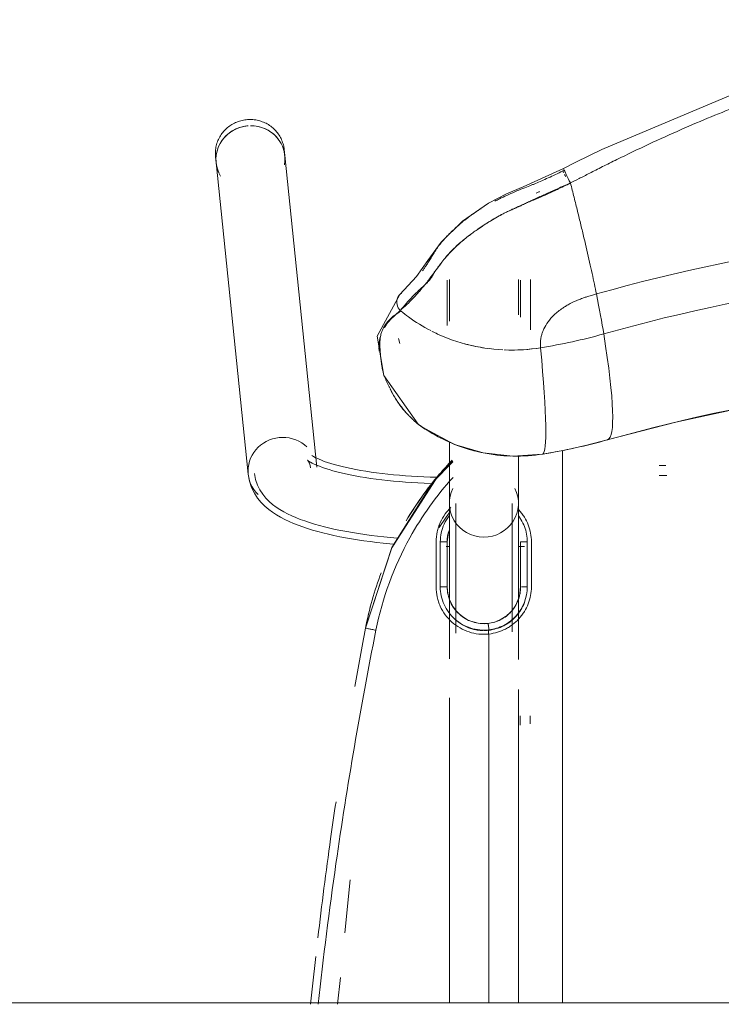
# Model space of a CAD drawing. Header units: metres. Extents: x 2.9 to 42.3, y -72.9 to -49.3.
# Tile 11 of 256: x 6.213 to 6.423, y -69.629 to -69.333. Entities that reach past the tile are written whole.
import ezdxf

# ---------------------------------------------------------------- set-up
doc = ezdxf.new("R2010")
doc.units = ezdxf.units.M
doc.layers.add('I-FURN', color=7, linetype='Continuous', lineweight=18)

# ---------------------------------------------------------------- blocks, each defined once
blk = doc.blocks.new('FDE_CJU03_ConjuntoUsoMúltiplo_1mesa4cadeiras - CJU03_ConjuntoUsoMúltiplo_01mesa04cadeiras-V8-2PAV')
at = {"layer": 'I-FURN', "color": 253, "true_color": 0xaaaaaa}
for p, q in [((-0.3, 0.6), (-0.3, -0.6)), ((-0.50178, 0.13135), (-0.51692, 0.13135)), ((-0.50629, 0.1277), (-0.51692, 0.1277)), ((-0.50563, 0.12835), (-0.51671, 0.12835)), ((-0.44977, 0.1277), (-0.46416, 0.1277)), ((-0.42471, 0.12835), (-0.43821, 0.12835)), ((-0.43821, 0.12835), (-0.42471, 0.12835)), ((-0.43689, 0.12761), (-0.43689, 0.1295)), ((-0.2999, 0.1277), (-0.394, 0.1277)), ((-0.41065, 0.11872), (-0.41172, 0.11872)), ((-0.51692, 0.107), (-0.50441, 0.107)), ((-0.51671, 0.10635), (-0.50315, 0.10635)), ((-0.46811, 0.107), (-0.44977, 0.107)), ((-0.46224, 0.10805), (-0.45626, 0.10216)), ((-0.44702, 0.107), (-0.44568, 0.107)), ((-0.43689, 0.107), (-0.44197, 0.107)), ((-0.44108, 0.10674), (-0.43821, 0.10635)), ((-0.43821, 0.10635), (-0.43174, 0.10635)), ((-0.43689, 0.106), (-0.43689, 0.107)), ((-0.39144, 0.107), (-0.2999, 0.107)), ((-0.47354, 0.09761), (-0.47278, 0.09863)), ((-0.49925, 0.09177), (-0.49771, 0.09219)), ((-0.33688, 0.07732), (-0.32105, 0.07571)), ((-0.30767, 0.07435), (-0.2996, 0.07353)), ((-0.46061, 0.06731), (-0.55405, 0.0577)), ((-0.55405, 0.0577), (-0.55582, 0.05752)), ((-0.55193, 0.03711), (-0.45849, 0.04672)), ((-0.5537, 0.03693), (-0.55193, 0.03711))]:
    blk.add_line(p, q, dxfattribs=at)
at = {"layer": 'I-FURN', "color": 253, "true_color": 0xaaaaaa, "flags": 128}
for points in [[(-0.55015, 0.4605), (-0.5686, 0.42062), (-0.58611, 0.36885), (-0.59447, 0.32251), (-0.59479, 0.28298), (-0.58887, 0.24413), (-0.57619, 0.20079), (-0.55586, 0.15267), (-0.55203, 0.14493), (-0.55018, 0.14122)], [(-0.46881, 0.15433), (-0.47414, 0.17483), (-0.47866, 0.19553), (-0.48237, 0.2164), (-0.48527, 0.23742), (-0.48734, 0.25853), (-0.48858, 0.27972), (-0.48899, 0.30094), (-0.48857, 0.32216), (-0.48732, 0.34335), (-0.48525, 0.36447), (-0.48235, 0.38548), (-0.47863, 0.40635), (-0.4741, 0.42705), (-0.46881, 0.44737)], [(-0.46109, 0.1699), (-0.46109, 0.17008), (-0.46109, 0.1703), (-0.46109, 0.17055), (-0.46109, 0.17084), (-0.46109, 0.17116), (-0.46109, 0.17151), (-0.46109, 0.1719)], [(-0.45809, 0.17217), (-0.45809, 0.17176), (-0.45809, 0.17139), (-0.45809, 0.17104), (-0.45809, 0.17073), (-0.45809, 0.17046), (-0.45809, 0.17022), (-0.45809, 0.17001), (-0.45809, 0.1699)], [(-0.46454, 0.13494), (-0.46575, 0.1416), (-0.46721, 0.14822), (-0.46881, 0.15433)], [(-0.55018, 0.14122), (-0.54471, 0.12912), (-0.54253, 0.12414), (-0.53974, 0.11876), (-0.53439, 0.11098), (-0.5281, 0.10451), (-0.52259, 0.10057), (-0.51784, 0.09711), (-0.51241, 0.09219)], [(-0.54954, 0.14125), (-0.54949, 0.14114), (-0.54943, 0.14102)], [(-0.46567, 0.14085), (-0.4461, 0.14085), (-0.41039, 0.14085), (-0.37469, 0.14085), (-0.33902, 0.14085), (-0.30338, 0.14085), (-0.2999, 0.14085)], [(-0.46454, 0.13495), (-0.46392, 0.12603), (-0.46491, 0.11712), (-0.46747, 0.10854), (-0.47283, 0.09856)], [(-0.38605, 0.1312), (-0.3858, 0.1312), (-0.38553, 0.1312), (-0.38521, 0.1312), (-0.38487, 0.1312), (-0.38449, 0.1312), (-0.38408, 0.1312), (-0.38364, 0.1312)], [(-0.44977, 0.1277), (-0.44931, 0.1277), (-0.44878, 0.1277), (-0.44817, 0.1277), (-0.44749, 0.1277), (-0.44673, 0.1277), (-0.44589, 0.1277), (-0.44499, 0.1277), (-0.44401, 0.1277), (-0.44297, 0.1277), (-0.44186, 0.1277), (-0.44068, 0.1277), (-0.43944, 0.1277), (-0.43814, 0.1277), (-0.43677, 0.1277), (-0.43536, 0.1277), (-0.43388, 0.1277), (-0.43235, 0.1277), (-0.43077, 0.1277), (-0.42915, 0.1277), (-0.42748, 0.1277), (-0.42576, 0.1277), (-0.42401, 0.1277), (-0.42222, 0.1277), (-0.42039, 0.1277), (-0.41854, 0.1277), (-0.41665, 0.1277), (-0.41474, 0.1277), (-0.41281, 0.1277), (-0.41086, 0.1277), (-0.40889, 0.1277), (-0.40691, 0.1277), (-0.40492, 0.1277), (-0.40293, 0.1277)], [(-0.41377, 0.11856), (-0.4142, 0.12061), (-0.41502, 0.12255), (-0.41618, 0.1243), (-0.41767, 0.1258), (-0.41925, 0.1269), (-0.42194, 0.12799), (-0.42471, 0.12835)], [(-0.38333, 0.1282), (-0.38379, 0.1282), (-0.38422, 0.1282), (-0.38462, 0.1282), (-0.38499, 0.1282), (-0.38533, 0.1282), (-0.38563, 0.1282), (-0.38589, 0.1282), (-0.38605, 0.1282)], [(-0.41129, 0.1258), (-0.41324, 0.1258), (-0.41517, 0.1258), (-0.41707, 0.1258), (-0.41895, 0.1258), (-0.4208, 0.1258), (-0.42262, 0.1258), (-0.4244, 0.1258), (-0.42614, 0.1258), (-0.42785, 0.1258), (-0.42951, 0.1258), (-0.43113, 0.1258), (-0.43269, 0.1258), (-0.43421, 0.1258), (-0.43567, 0.1258), (-0.43708, 0.1258), (-0.43843, 0.1258), (-0.43972, 0.1258), (-0.44095, 0.1258), (-0.44211, 0.1258), (-0.44321, 0.1258), (-0.44424, 0.1258), (-0.4452, 0.1258), (-0.44608, 0.1258), (-0.4469, 0.1258), (-0.44764, 0.1258), (-0.44831, 0.1258), (-0.4489, 0.1258), (-0.44942, 0.1258), (-0.44977, 0.1258)], [(-0.42471, 0.10635), (-0.42264, 0.10655), (-0.42061, 0.10714), (-0.41874, 0.10811), (-0.41709, 0.10942), (-0.41572, 0.11101), (-0.41471, 0.11275), (-0.41384, 0.11565), (-0.41377, 0.11856)], [(-0.41239, 0.08189), (-0.43644, 0.08975), (-0.45794, 0.10354), (-0.46241, 0.10805)], [(-0.44977, 0.1089), (-0.44931, 0.1089), (-0.44878, 0.1089), (-0.44817, 0.1089), (-0.44749, 0.1089), (-0.44673, 0.1089), (-0.44589, 0.1089), (-0.44499, 0.1089), (-0.44401, 0.1089), (-0.44297, 0.1089), (-0.44186, 0.1089), (-0.44068, 0.1089), (-0.43944, 0.1089), (-0.43814, 0.1089), (-0.43677, 0.1089), (-0.43536, 0.1089), (-0.43388, 0.1089), (-0.43235, 0.1089), (-0.43077, 0.1089), (-0.42915, 0.1089), (-0.42748, 0.1089), (-0.42576, 0.1089), (-0.42401, 0.1089), (-0.42222, 0.1089), (-0.42039, 0.1089), (-0.41854, 0.1089), (-0.41665, 0.1089), (-0.41474, 0.1089), (-0.41281, 0.1089), (-0.41086, 0.1089)], [(-0.40316, 0.107), (-0.40337, 0.107), (-0.40536, 0.107), (-0.40735, 0.107), (-0.40933, 0.107), (-0.41129, 0.107), (-0.41324, 0.107), (-0.41517, 0.107), (-0.41707, 0.107), (-0.41895, 0.107), (-0.4208, 0.107), (-0.42262, 0.107), (-0.4244, 0.107), (-0.42614, 0.107), (-0.42785, 0.107), (-0.42951, 0.107), (-0.43113, 0.107), (-0.43269, 0.107), (-0.43421, 0.107), (-0.43567, 0.107), (-0.43708, 0.107), (-0.43843, 0.107), (-0.43972, 0.107), (-0.44095, 0.107), (-0.44211, 0.107), (-0.44321, 0.107), (-0.44424, 0.107), (-0.4452, 0.107), (-0.44608, 0.107), (-0.4469, 0.107), (-0.44764, 0.107), (-0.44831, 0.107), (-0.4489, 0.107), (-0.44942, 0.107), (-0.44977, 0.107)], [(-0.44253, 0.1039), (-0.44567, 0.10605), (-0.44741, 0.10732)], [(-0.46416, 0.06578), (-0.46411, 0.06584), (-0.46398, 0.06603), (-0.46379, 0.06634), (-0.46356, 0.06677), (-0.46329, 0.0673), (-0.463, 0.06794), (-0.46269, 0.06868), (-0.46238, 0.06952), (-0.46206, 0.07044), (-0.46174, 0.07144), (-0.46142, 0.07253), (-0.4611, 0.07368), (-0.46079, 0.07491), (-0.46049, 0.07621), (-0.4602, 0.07757), (-0.45992, 0.07899), (-0.45965, 0.08046), (-0.4594, 0.08199), (-0.45916, 0.08356), (-0.45894, 0.08519), (-0.45873, 0.08685), (-0.45853, 0.08855), (-0.45836, 0.09029), (-0.4582, 0.09205), (-0.45806, 0.09385), (-0.45793, 0.09567), (-0.45783, 0.09751), (-0.45774, 0.09937), (-0.45767, 0.10124), (-0.45763, 0.10313)], [(-0.46276, 0.0645), (-0.46271, 0.06456), (-0.46257, 0.06473), (-0.46237, 0.06502), (-0.46213, 0.06542), (-0.46185, 0.06593), (-0.46155, 0.06654), (-0.46123, 0.06725), (-0.4609, 0.06805), (-0.46056, 0.06894), (-0.46023, 0.06992), (-0.45989, 0.07097), (-0.45956, 0.0721), (-0.45924, 0.07331), (-0.45892, 0.07457), (-0.45861, 0.07591), (-0.45832, 0.0773), (-0.45803, 0.07876), (-0.45776, 0.08026), (-0.4575, 0.08182), (-0.45726, 0.08342), (-0.45703, 0.08507), (-0.45682, 0.08676), (-0.45663, 0.08849), (-0.45645, 0.09025), (-0.45629, 0.09204), (-0.45615, 0.09386), (-0.45603, 0.0957), (-0.45592, 0.09757), (-0.45584, 0.09945), (-0.45577, 0.10134)], [(-0.41239, 0.08189), (-0.43653, 0.08979), (-0.45626, 0.10216)], [(-0.5124, 0.09217), (-0.49994, 0.08541), (-0.48807, 0.08737), (-0.47354, 0.09761)], [(-0.45869, 0.04861), (-0.45691, 0.04893), (-0.45527, 0.04949), (-0.45379, 0.05023), (-0.4525, 0.05108), (-0.45136, 0.05202), (-0.45036, 0.05301), (-0.44947, 0.05404), (-0.44867, 0.05511), (-0.44795, 0.05621), (-0.44727, 0.05736), (-0.44665, 0.05854), (-0.44606, 0.05976), (-0.44551, 0.06102), (-0.44499, 0.06233), (-0.4445, 0.06369), (-0.44402, 0.0651), (-0.44358, 0.06655), (-0.44315, 0.06805), (-0.44274, 0.0696), (-0.44235, 0.07119), (-0.44199, 0.07283), (-0.44164, 0.07451), (-0.44131, 0.07624), (-0.441, 0.078), (-0.44071, 0.07981), (-0.44044, 0.08165), (-0.44019, 0.08353), (-0.43996, 0.08543), (-0.43975, 0.08737), (-0.43956, 0.08934), (-0.43939, 0.09133)], [(-0.45849, 0.04672), (-0.45643, 0.0471), (-0.45453, 0.04774), (-0.45284, 0.04859), (-0.45136, 0.04956), (-0.45008, 0.05061), (-0.44897, 0.05172), (-0.44799, 0.05286), (-0.44712, 0.05402), (-0.44633, 0.05521), (-0.44561, 0.05643), (-0.44495, 0.05768), (-0.44434, 0.05897), (-0.44376, 0.06029), (-0.44322, 0.06166), (-0.4427, 0.06306), (-0.44222, 0.06451), (-0.44175, 0.06601), (-0.44132, 0.06755), (-0.4409, 0.06913), (-0.4405, 0.07076), (-0.44013, 0.07243), (-0.43978, 0.07414), (-0.43944, 0.0759), (-0.43913, 0.07769), (-0.43884, 0.07952), (-0.43856, 0.08139), (-0.43831, 0.08329), (-0.43808, 0.08522), (-0.43786, 0.08718), (-0.43767, 0.08916), (-0.43754, 0.09066)], [(-0.46042, 0.06542), (-0.46118, 0.06528), (-0.46182, 0.06507), (-0.46229, 0.06484), (-0.46259, 0.06464), (-0.46273, 0.06452), (-0.46276, 0.0645)], [(-0.55682, 0.05737), (-0.55722, 0.05727), (-0.55761, 0.05717), (-0.558, 0.05704), (-0.55838, 0.0569), (-0.55876, 0.05675), (-0.55913, 0.05658), (-0.5595, 0.05639), (-0.55985, 0.05619), (-0.5602, 0.05597), (-0.56054, 0.05575), (-0.56087, 0.0555), (-0.56118, 0.05525), (-0.56149, 0.05498), (-0.56179, 0.0547), (-0.56207, 0.0544), (-0.56235, 0.0541), (-0.56261, 0.05378), (-0.56286, 0.05346), (-0.56309, 0.05312), (-0.56332, 0.05278), (-0.56352, 0.05243), (-0.56372, 0.05207), (-0.5639, 0.0517), (-0.56406, 0.05133), (-0.56421, 0.05094), (-0.56435, 0.05056), (-0.56447, 0.05017), (-0.56457, 0.04977), (-0.56466, 0.04937), (-0.56473, 0.04897), (-0.56479, 0.04856), (-0.56483, 0.04815), (-0.56486, 0.04774), (-0.56487, 0.04733), (-0.56486, 0.04692), (-0.56484, 0.04651), (-0.5648, 0.04611), (-0.56475, 0.0457), (-0.56468, 0.04529), (-0.5646, 0.04489), (-0.5645, 0.0445), (-0.56438, 0.0441), (-0.56425, 0.04371), (-0.56411, 0.04333), (-0.56395, 0.04295), (-0.56377, 0.04258), (-0.56358, 0.04222), (-0.56338, 0.04186), (-0.56316, 0.04152), (-0.56293, 0.04118), (-0.56269, 0.04085), (-0.56243, 0.04053), (-0.56217, 0.04022), (-0.56189, 0.03992), (-0.56159, 0.03963), (-0.56129, 0.03936), (-0.56098, 0.0391), (-0.56065, 0.03885), (-0.56032, 0.03861), (-0.55998, 0.03839), (-0.55962, 0.03818), (-0.55926, 0.03798), (-0.5589, 0.03781), (-0.55852, 0.03764), (-0.55814, 0.03749), (-0.55776, 0.03736), (-0.55737, 0.03724), (-0.55697, 0.03714), (-0.55657, 0.03705), (-0.55617, 0.03699), (-0.55576, 0.03693), (-0.55536, 0.0369), (-0.55495, 0.03688), (-0.55454, 0.03688), (-0.55413, 0.0369), (-0.55372, 0.03693), (-0.5537, 0.03693)], [(-0.55582, 0.05752), (-0.55622, 0.05747), (-0.55663, 0.0574), (-0.55682, 0.05737)]]:
    blk.add_lwpolyline(points, dxfattribs=at)
at = {"layer": 'I-FURN', "color": 253, "true_color": 0xaaaaaa}
for centre, major_axis, ratio, start_param, end_param in [((-0.00271, 0.30085), (0, 0.54235), 0.978148, 1.290968, 1.850624), ((0.0018, 0.30085), (0, 0.5344), 0.978148, 1.290968, 1.850624), ((0.02978, 0.30085), (0, 0.53037), 0.978148, 1.290968, 1.850624), ((-0.7576, 0.0731), (0.28881, 0.08118), 0.057423, 0.005064, 0.457788), ((-0.62829, 0.10752), (0, 0.16963), 0.978148, 4.87501, 4.992217), ((-0.57325, 0.13113), (0.07702, 0.02165), 0.057423, 0.647499, 0.707844), ((-0.60511, 0.12066), (0.11745, 0.03301), 0.057423, 0.457788, 0.647499), ((-0.65627, 0.10752), (0, 0.1656), 0.978148, 4.87501, 4.992217), ((-0.57325, 0.13113), (0.07702, 0.02165), 0.057423, 0.828536, 0.949227), ((-0.57325, 0.13113), (0.07702, 0.02165), 0.057423, 0.707844, 0.828536), ((-0.57325, 0.13113), (0.07702, 0.02165), 0.057423, 1.069918, 1.130264), ((-0.57325, 0.13113), (0.07702, 0.02165), 0.057423, 1.009573, 1.069918), ((-0.57325, 0.13113), (0.07702, 0.02165), 0.057423, 0.949227, 1.009573), ((-0.57325, 0.13113), (0.07702, 0.02165), 0.057423, 1.130264, 1.19061), ((-0.76073, 0.08734), (0.29621, 0.04754), 0.033662, 0.010303, 0.463027), ((-0.48426, 0.1653), (-2.41562, 0.00028), 0.014471, 1.589847, 1.595432), ((-0.44977, 0.11735), (0, 0.01035), 0.978148, 4.712389, 6.738191), ((-0.44977, 0.11735), (0, 0.01035), 0.978148, 3.665191, 4.712389), ((-0.44977, 0.11735), (0, 0.01035), 0.978148, 2.686587, 3.652561), ((-0.45955, 0.05702), (-0.00106, 0.0103), 0.967163, 0.686253, 1.471651), ((-0.55299, 0.04741), (-0.00106, 0.0103), 0.967163, 6.007637, 7.754837), ((-0.55299, 0.04741), (-0.00106, 0.0103), 0.967163, 6.024579, 6.575477), ((-0.45955, 0.05702), (-0.00106, 0.0103), 0.967163, 1.471651, 3.042448), ((-0.55299, 0.04741), (-0.00106, 0.0103), 0.967163, 0.556614, 1.30677), ((-0.45955, 0.05702), (-0.00106, 0.0103), 0.967163, 3.042448, 3.827846), ((-0.55299, 0.04741), (-0.00106, 0.0103), 0.967163, 1.542415, 1.670028), ((-0.55299, 0.04741), (-0.00106, 0.0103), 0.967163, 1.562269, 2.487708), ((-0.55299, 0.04741), (-0.00106, 0.0103), 0.967163, 1.670028, 2.5491), ((-0.55299, 0.04741), (-0.00106, 0.0103), 0.967163, 2.518849, 3.566047), ((-0.55299, 0.04741), (-0.00106, 0.0103), 0.967163, 2.569231, 3.45142)]:
    blk.add_ellipse(centre, major_axis=major_axis, ratio=ratio, start_param=start_param, end_param=end_param, dxfattribs=at)
for points in [[(-0.57522, 0.21071), (-0.57424, 0.20783), (-0.57224, 0.20219), (-0.56913, 0.19399), (-0.56576, 0.18558), (-0.5632, 0.17956), (-0.56182, 0.17642)], [(-0.54838, 0.14154), (-0.54817, 0.14165), (-0.54795, 0.14176), (-0.54772, 0.14187)], [(-0.54943, 0.14102), (-0.54931, 0.14109), (-0.54915, 0.14116), (-0.54897, 0.14125)], [(-0.50419, 0.13658), (-0.50348, 0.13607), (-0.50277, 0.13566), (-0.50209, 0.13533)], [(-0.50209, 0.13533), (-0.50174, 0.13517), (-0.50107, 0.1349), (-0.50039, 0.13469), (-0.50007, 0.1346)], [(-0.50007, 0.1346), (-0.49975, 0.13452), (-0.49913, 0.13439), (-0.4985, 0.13432), (-0.49817, 0.1343)], [(-0.49817, 0.1343), (-0.49785, 0.13428), (-0.49716, 0.13427), (-0.49663, 0.13431), (-0.49643, 0.13433)], [(-0.49579, 0.12342), (-0.49564, 0.12706), (-0.49585, 0.13073), (-0.49643, 0.13433)], [(-0.49643, 0.13433), (-0.49589, 0.131), (-0.49565, 0.12748), (-0.49577, 0.12385)], [(-0.43824, 0.13159), (-0.436, 0.13159), (-0.4315, 0.13159), (-0.427, 0.13159), (-0.42475, 0.1316)], [(-0.43487, 0.13036), (-0.43597, 0.13036), (-0.43707, 0.13036), (-0.43817, 0.13036)], [(-0.42471, 0.12835), (-0.42337, 0.12835), (-0.42069, 0.12785), (-0.41721, 0.12573), (-0.41471, 0.1225), (-0.41392, 0.11989), (-0.41377, 0.11856)], [(-0.46396, 0.12519), (-0.46401, 0.12392), (-0.46411, 0.12266), (-0.46425, 0.12139)], [(-0.49741, 0.11234), (-0.49652, 0.11581), (-0.49599, 0.11938), (-0.49581, 0.12299)], [(-0.42475, 0.10427), (-0.42293, 0.10427), (-0.41929, 0.10505), (-0.41479, 0.10838), (-0.41202, 0.11327), (-0.41165, 0.11702), (-0.41185, 0.11885)], [(-0.41377, 0.11856), (-0.4136, 0.11703), (-0.41392, 0.11389), (-0.41627, 0.10979), (-0.42009, 0.10701), (-0.42316, 0.10635), (-0.42471, 0.10635)], [(-0.41166, 0.11729), (-0.41166, 0.11776), (-0.41168, 0.11823), (-0.41172, 0.11872)], [(-0.46529, 0.11548), (-0.46565, 0.11394), (-0.4661, 0.11241), (-0.46661, 0.11091)], [(-0.50138, 0.10176), (-0.49977, 0.10495), (-0.49848, 0.10833), (-0.49754, 0.11182)], [(-0.43821, 0.10635), (-0.43937, 0.10635), (-0.44054, 0.10654), (-0.44165, 0.10691)], [(-0.42471, 0.10635), (-0.42696, 0.10635), (-0.43146, 0.10635), (-0.43596, 0.10635), (-0.43821, 0.10635)], [(-0.4995, 0.10592), (-0.50003, 0.10461), (-0.5006, 0.10332), (-0.50123, 0.10206)], [(-0.46849, 0.10622), (-0.46985, 0.10325), (-0.47151, 0.10041), (-0.47343, 0.09776)], [(-0.44455, 0.09405), (-0.44951, 0.09698), (-0.45421, 0.10035), (-0.45859, 0.10409)], [(-0.43824, 0.10428), (-0.43599, 0.10428), (-0.43149, 0.10427), (-0.427, 0.10427), (-0.42475, 0.10427)], [(-0.50567, 0.09478), (-0.50414, 0.09687), (-0.50276, 0.09909), (-0.50156, 0.10142)], [(-0.42475, 0.10302), (-0.427, 0.10302), (-0.4315, 0.10303), (-0.43599, 0.10303), (-0.43824, 0.10303)], [(-0.47283, 0.09856), (-0.47255, 0.09897), (-0.47229, 0.09939), (-0.47205, 0.09981)], [(-0.47197, 0.09993), (-0.47222, 0.09948), (-0.47249, 0.09905), (-0.47278, 0.09863)], [(-0.50567, 0.09478), (-0.50624, 0.094), (-0.50684, 0.09324), (-0.50745, 0.09251)], [(-0.50938, 0.09134), (-0.50873, 0.09149), (-0.50811, 0.09182), (-0.50763, 0.09229)], [(-0.41239, 0.08189), (-0.41805, 0.08297), (-0.42361, 0.08454), (-0.42899, 0.08658)], [(-0.42898, 0.08657), (-0.4236, 0.08454), (-0.41804, 0.08297), (-0.41239, 0.08189)], [(-0.41239, 0.08189), (-0.41238, 0.08189), (-0.41234, 0.08204), (-0.41219, 0.08271), (-0.41198, 0.08374), (-0.41182, 0.08457), (-0.41174, 0.085)], [(-0.41239, 0.08189), (-0.40657, 0.08078), (-0.40075, 0.07971), (-0.39492, 0.07867)], [(-0.39492, 0.07867), (-0.40075, 0.07971), (-0.40657, 0.08078), (-0.41239, 0.08189)], [(-0.31395, 0.06697), (-0.30918, 0.06643), (-0.30441, 0.06592), (-0.29963, 0.06544)], [(-0.29963, 0.06544), (-0.30441, 0.06592), (-0.30918, 0.06643), (-0.31395, 0.06697)]]:
    blk.add_open_spline(points, degree=3, dxfattribs=at)
for points, knots in [([(-0.56182, 0.17642), (-0.56044, 0.17329), (-0.5575, 0.16677), (-0.55358, 0.15861), (-0.55069, 0.15282), (-0.54872, 0.14894), (-0.54708, 0.14574), (-0.54624, 0.14408), (-0.54583, 0.14327)], [-0.1111111, -0.1111111, -0.1111111, -0.1111111, -0.0833333, -0.0555556, -0.0416667, -0.0277778, -0.0138889, 0, 0, 0, 0]), ([(-0.51258, 0.15106), (-0.51248, 0.15071), (-0.51225, 0.14989), (-0.51186, 0.14862), (-0.51159, 0.14779), (-0.51147, 0.14747)], [-1, -1, -1, -1, -0.9583333, -0.9166667, -0.8889661, -0.8889661, -0.8889661, -0.8889661]), ([(-0.51147, 0.14746), (-0.51142, 0.1473), (-0.51119, 0.14666), (-0.51079, 0.14564), (-0.51038, 0.14471), (-0.51013, 0.14416), (-0.51006, 0.14402)], [-0.8888889, -0.8888889, -0.8888889, -0.8888889, -0.875, -0.8333333, -0.7916667, -0.7777778, -0.7777778, -0.7777778, -0.7777778]), ([(-0.55018, 0.14122), (-0.55018, 0.14122), (-0.55005, 0.14127), (-0.54939, 0.14157), (-0.54815, 0.14215), (-0.54671, 0.14284), (-0.54583, 0.14327)], [0.3272764, 0.3272764, 0.3272764, 0.3272764, 0.5, 0.625, 0.75, 1, 1, 1, 1]), ([(-0.54583, 0.14327), (-0.54524, 0.14194), (-0.5441, 0.13933), (-0.54247, 0.13569), (-0.54123, 0.13299), (-0.54031, 0.13108), (-0.53967, 0.12975), (-0.53912, 0.12862), (-0.53856, 0.12743), (-0.53806, 0.12632), (-0.53764, 0.1253), (-0.53719, 0.12432), (-0.53675, 0.12341), (-0.53622, 0.12241), (-0.53548, 0.12107), (-0.53445, 0.11933), (-0.53327, 0.11747), (-0.53222, 0.1159), (-0.53167, 0.1151), (-0.53137, 0.11468)], [0, 0, 0, 0, 0.0357143, 0.0714286, 0.1071429, 0.125, 0.1428571, 0.1607143, 0.1785714, 0.2142857, 0.25, 0.2678571, 0.2857143, 0.3035714, 0.3214286, 0.3571429, 0.3928571, 0.4107143, 0.4285714, 0.4285714, 0.4285714, 0.4285714]), ([(-0.53968, 0.12978), (-0.53992, 0.13034), (-0.54041, 0.1315), (-0.541, 0.13293), (-0.5416, 0.13433), (-0.54252, 0.13641), (-0.54386, 0.1393), (-0.54514, 0.1419), (-0.54583, 0.14327)], [0.8571429, 0.8571429, 0.8571429, 0.8571429, 0.875, 0.8928571, 0.9107143, 0.9285714, 0.9642857, 1, 1, 1, 1]), ([(-0.51006, 0.14402), (-0.50993, 0.14375), (-0.50959, 0.14307), (-0.50901, 0.14203), (-0.50855, 0.1413), (-0.50831, 0.14095)], [-0.7777049, -0.7777049, -0.7777049, -0.7777049, -0.75, -0.7083333, -0.6666667, -0.6666667, -0.6666667, -0.6666667]), ([(-0.54943, 0.14102), (-0.54867, 0.13947), (-0.54764, 0.13729), (-0.54646, 0.13465), (-0.54581, 0.13312), (-0.54532, 0.13194), (-0.54489, 0.13085), (-0.54419, 0.12909), (-0.54319, 0.12664), (-0.5421, 0.12417), (-0.54115, 0.12214), (-0.5406, 0.12104), (-0.54037, 0.12059)], [0, 0, 0, 0, 0.0357143, 0.0535714, 0.0714286, 0.0803571, 0.0892857, 0.1071429, 0.125, 0.1428571, 0.1607143, 0.1746299, 0.1746299, 0.1746299, 0.1746299]), ([(-0.50831, 0.14095), (-0.508, 0.14048), (-0.50734, 0.13959), (-0.50597, 0.13802), (-0.5049, 0.13709), (-0.50419, 0.13658)], [-0.6666667, -0.6666667, -0.6666667, -0.6666667, -0.6111111, -0.5555556, -0.4444444, -0.4444444, -0.4444444, -0.4444444]), ([(-0.54324, 0.13401), (-0.5432, 0.13393), (-0.54306, 0.13358), (-0.54291, 0.13325), (-0.5428, 0.13299)], [0.072600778, 0.072600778, 0.072600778, 0.072600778, 0.075, 0.082470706, 0.082470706, 0.082470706, 0.082470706]), ([(-0.47312, 0.0982), (-0.47115, 0.10098), (-0.46778, 0.10694), (-0.46371, 0.11969), (-0.46363, 0.12924), (-0.46456, 0.13498)], [0, 0, 0, 0, 0.25, 0.5, 1, 1, 1, 1]), ([(-0.44802, 0.12765), (-0.44793, 0.12775), (-0.44751, 0.12813), (-0.44674, 0.12876), (-0.44528, 0.12974), (-0.44256, 0.13109), (-0.44005, 0.13156), (-0.43824, 0.13159)], [0.4802115, 0.4802115, 0.4802115, 0.4802115, 0.5, 0.5625, 0.625, 0.75, 1, 1, 1, 1]), ([(-0.43817, 0.13036), (-0.43982, 0.13034), (-0.44212, 0.12992), (-0.44461, 0.1287), (-0.44561, 0.12803), (-0.44593, 0.12779)], [0, 0, 0, 0, 0.25, 0.375, 0.4375, 0.4375, 0.4375, 0.4375]), ([(-0.43824, 0.13034), (-0.43824, 0.13008), (-0.43824, 0.12969), (-0.43824, 0.12923), (-0.43823, 0.12882), (-0.43822, 0.12846), (-0.43821, 0.12835), (-0.43821, 0.12835)], [0, 0, 0, 0, 0.25, 0.375, 0.5, 0.75, 1, 1, 1, 1]), ([(-0.42473, 0.12862), (-0.42473, 0.12871), (-0.42474, 0.12892), (-0.42475, 0.12948), (-0.42476, 0.13), (-0.42476, 0.13035)], [0.3333333, 0.3333333, 0.3333333, 0.3333333, 0.5, 0.6666667, 1, 1, 1, 1]), ([(-0.41185, 0.11885), (-0.41202, 0.12039), (-0.41295, 0.12343), (-0.41688, 0.12852), (-0.42159, 0.13035), (-0.42476, 0.13035)], [0, 0, 0, 0, 0.25, 0.5, 1, 1, 1, 1]), ([(-0.42475, 0.1316), (-0.42296, 0.13157), (-0.42045, 0.1311), (-0.41772, 0.12975), (-0.41626, 0.12877), (-0.41527, 0.12795), (-0.41435, 0.12705), (-0.4135, 0.12606), (-0.41274, 0.125), (-0.41188, 0.12348), (-0.41108, 0.12144), (-0.41071, 0.11974), (-0.4106, 0.11892)], [0, 0, 0, 0, 0.25, 0.375, 0.4375, 0.5, 0.5625, 0.625, 0.6875, 0.75, 0.875, 1, 1, 1, 1]), ([(-0.51529, 0.09965), (-0.51559, 0.09989), (-0.51615, 0.10033), (-0.51707, 0.10103), (-0.51796, 0.10169), (-0.51869, 0.10222), (-0.51926, 0.10264), (-0.51973, 0.10298), (-0.52012, 0.10326), (-0.52043, 0.10348), (-0.52073, 0.1037), (-0.52128, 0.10411), (-0.5223, 0.10488), (-0.52391, 0.1062), (-0.52548, 0.10768), (-0.52722, 0.10947), (-0.52891, 0.11144), (-0.53041, 0.11337), (-0.53139, 0.11469), (-0.53226, 0.11593), (-0.53335, 0.11755), (-0.53453, 0.1194), (-0.53554, 0.12115), (-0.53625, 0.12245), (-0.53676, 0.12343), (-0.53714, 0.1242), (-0.53746, 0.12486), (-0.5377, 0.12536), (-0.53808, 0.12615), (-0.53847, 0.127), (-0.539, 0.12818), (-0.53945, 0.12923), (-0.53968, 0.12978)], [0.1428571, 0.1428571, 0.1428571, 0.1428571, 0.1607143, 0.1785714, 0.2142857, 0.25, 0.2678571, 0.2857143, 0.3035714, 0.3214286, 0.3571429, 0.3928571, 0.4285714, 0.4642857, 0.4821429, 0.5, 0.5357143, 0.5535714, 0.5714286, 0.5892857, 0.6071429, 0.6428571, 0.6785714, 0.6964286, 0.7142857, 0.7321429, 0.75, 0.7857143, 0.8035714, 0.8214286, 0.8392857, 0.8571429, 0.8571429, 0.8571429, 0.8571429]), ([(-0.41172, 0.11872), (-0.41183, 0.1195), (-0.41215, 0.12108), (-0.41288, 0.12296), (-0.41366, 0.12435), (-0.41435, 0.12532), (-0.41513, 0.12623), (-0.41597, 0.12706), (-0.41688, 0.1278), (-0.41821, 0.1287), (-0.41928, 0.12922), (-0.42001, 0.1295)], [0, 0, 0, 0, 0.125, 0.25, 0.3125, 0.375, 0.4375, 0.5, 0.5625, 0.625, 0.75, 0.75, 0.75, 0.75]), ([(-0.49624, 0.11832), (-0.49649, 0.11649), (-0.49691, 0.11426), (-0.49749, 0.11205), (-0.49759, 0.11167)], [0.3757219, 0.3757219, 0.3757219, 0.3757219, 0.5, 0.5260044, 0.5260044, 0.5260044, 0.5260044]), ([(-0.41059, 0.11885), (-0.4105, 0.1178), (-0.41052, 0.11577), (-0.41111, 0.11293), (-0.41235, 0.11016), (-0.41408, 0.10771), (-0.41631, 0.10571), (-0.41849, 0.10441), (-0.42029, 0.10372), (-0.42218, 0.10321), (-0.4237, 0.10304), (-0.42475, 0.10302)], [0, 0, 0, 0, 0.125, 0.25, 0.375, 0.5, 0.625, 0.75, 0.8125, 0.875, 1, 1, 1, 1]), ([(-0.41377, 0.11856), (-0.41377, 0.11858), (-0.41364, 0.11861), (-0.41323, 0.11868), (-0.41269, 0.11875), (-0.41219, 0.11881), (-0.41185, 0.11885)], [0, 0, 0, 0, 0.333333, 0.5, 0.666667, 1, 1, 1, 1]), ([(-0.2999, 0.11885), (-0.30903, 0.11885), (-0.3459, 0.11885), (-0.38281, 0.11885), (-0.41059, 0.11885)], [0.5568026, 0.5568026, 0.5568026, 0.5568026, 0.6666667, 1, 1, 1, 1]), ([(-0.53811, 0.11648), (-0.53803, 0.11634), (-0.53779, 0.11595), (-0.53746, 0.11542), (-0.53708, 0.11483), (-0.53672, 0.1143), (-0.53634, 0.11376), (-0.53587, 0.11311), (-0.53532, 0.11237), (-0.53472, 0.11161), (-0.53398, 0.1107), (-0.53313, 0.10971), (-0.53197, 0.10843), (-0.53055, 0.10693), (-0.52914, 0.10558), (-0.52781, 0.10443), (-0.52663, 0.10353), (-0.52574, 0.10293), (-0.52458, 0.10222), (-0.52359, 0.10164), (-0.52279, 0.10116), (-0.52217, 0.10078), (-0.5216, 0.10041), (-0.52094, 0.09998), (-0.52029, 0.09953), (-0.51977, 0.09917), (-0.5195, 0.09899)], [0.2397762, 0.2397762, 0.2397762, 0.2397762, 0.25, 0.2678571, 0.2767857, 0.2857143, 0.2946429, 0.3035714, 0.3214286, 0.3392857, 0.3571429, 0.3928571, 0.4285714, 0.4642857, 0.5, 0.5357143, 0.5714286, 0.6071429, 0.6428571, 0.6785714, 0.6964286, 0.7142857, 0.7321429, 0.75, 0.7857143, 0.8164659, 0.8164659, 0.8164659, 0.8164659]), ([(-0.41497, 0.10872), (-0.41436, 0.10939), (-0.4133, 0.11086), (-0.41235, 0.11296), (-0.41191, 0.11464), (-0.41172, 0.11586), (-0.41167, 0.11667), (-0.41166, 0.11703)], [0.5, 0.5, 0.5, 0.5, 0.625, 0.75, 0.8125, 0.875, 0.9240867, 0.9240867, 0.9240867, 0.9240867]), ([(-0.53137, 0.11468), (-0.53107, 0.11426), (-0.53044, 0.11337), (-0.52896, 0.11142), (-0.52685, 0.10896), (-0.52432, 0.1065), (-0.52229, 0.10486), (-0.52123, 0.10413), (-0.52081, 0.10385), (-0.52056, 0.10367), (-0.5204, 0.10354), (-0.52024, 0.1034), (-0.5201, 0.10328), (-0.51995, 0.10316), (-0.51983, 0.10306), (-0.51975, 0.103), (-0.51972, 0.10297)], [0.4285714, 0.4285714, 0.4285714, 0.4285714, 0.4464286, 0.4642857, 0.5, 0.5357143, 0.5714286, 0.6071429, 0.6428571, 0.6607143, 0.6785714, 0.6875, 0.6964286, 0.7053571, 0.7098214, 0.7142857, 0.7142857, 0.7142857, 0.7142857]), ([(-0.46271, 0.10782), (-0.46136, 0.10652), (-0.4557, 0.10141), (-0.44947, 0.09696), (-0.44452, 0.09403)], [0.1687068, 0.1687068, 0.1687068, 0.1687068, 0.25, 0.5, 0.5, 0.5, 0.5]), ([(-0.41174, 0.085), (-0.42144, 0.08693), (-0.43789, 0.09297), (-0.45206, 0.10312), (-0.45757, 0.1081)], [0, 0, 0, 0, 0.4444444, 0.7777778, 0.7777778, 0.7777778, 0.7777778]), ([(-0.43824, 0.10303), (-0.43929, 0.10305), (-0.4408, 0.10322), (-0.4427, 0.10374), (-0.44449, 0.10443), (-0.44653, 0.10563), (-0.44792, 0.10683), (-0.44849, 0.10743)], [0, 0, 0, 0, 0.125, 0.1875, 0.25, 0.375, 0.4795653, 0.4795653, 0.4795653, 0.4795653]), ([(-0.44604, 0.10692), (-0.44527, 0.10633), (-0.44285, 0.10489), (-0.44006, 0.10428), (-0.43824, 0.10428)], [0.6166619, 0.6166619, 0.6166619, 0.6166619, 0.75, 1, 1, 1, 1]), ([(-0.43821, 0.10635), (-0.43821, 0.10635), (-0.43822, 0.1062), (-0.43823, 0.10575), (-0.43824, 0.10518), (-0.43824, 0.10464), (-0.43824, 0.10428)], [0, 0, 0, 0, 0.333333, 0.5, 0.666667, 1, 1, 1, 1]), ([(-0.42471, 0.10635), (-0.42471, 0.10635), (-0.42473, 0.1062), (-0.42474, 0.10575), (-0.42475, 0.10517), (-0.42475, 0.10463), (-0.42475, 0.10427)], [0, 0, 0, 0, 0.333333, 0.5, 0.666667, 1, 1, 1, 1]), ([(-0.51972, 0.10297), (-0.51968, 0.10294), (-0.51961, 0.10288), (-0.51946, 0.10277), (-0.51927, 0.10265), (-0.51904, 0.10251), (-0.51872, 0.10234), (-0.51832, 0.10213), (-0.51764, 0.10175), (-0.51688, 0.10123), (-0.51602, 0.10043), (-0.5153, 0.09967), (-0.51452, 0.09879), (-0.5134, 0.09758), (-0.51186, 0.09599), (-0.50979, 0.09413), (-0.50833, 0.09292), (-0.50763, 0.09229)], [0.7142857, 0.7142857, 0.7142857, 0.7142857, 0.71875, 0.7232143, 0.7321429, 0.7410714, 0.75, 0.7678571, 0.7857143, 0.8214286, 0.8392857, 0.8571429, 0.875, 0.8928571, 0.9285714, 0.9642857, 1, 1, 1, 1]), ([(-0.50763, 0.09229), (-0.50877, 0.09358), (-0.51025, 0.0952), (-0.51228, 0.09709), (-0.5137, 0.09836), (-0.5147, 0.09918), (-0.51529, 0.09965)], [0, 0, 0, 0, 0.0714286, 0.0892857, 0.1071429, 0.1428571, 0.1428571, 0.1428571, 0.1428571]), ([(-0.50036, 0.08647), (-0.50005, 0.0864), (-0.49934, 0.08627), (-0.49764, 0.08615), (-0.49521, 0.08624), (-0.49292, 0.08648), (-0.49135, 0.0867), (-0.49051, 0.08683), (-0.48992, 0.08693), (-0.48935, 0.08705), (-0.48838, 0.08732), (-0.48734, 0.08771), (-0.4863, 0.08818), (-0.48553, 0.08855), (-0.48489, 0.08887), (-0.48438, 0.08913), (-0.484, 0.08932), (-0.48361, 0.08951), (-0.48308, 0.08979), (-0.48214, 0.09031), (-0.48078, 0.09114), (-0.47929, 0.09216), (-0.47828, 0.09293), (-0.47763, 0.09346), (-0.47705, 0.09395), (-0.47644, 0.09452), (-0.4759, 0.09505), (-0.47554, 0.09542), (-0.47534, 0.09563), (-0.47518, 0.09579), (-0.47503, 0.09595), (-0.47483, 0.09617), (-0.4745, 0.09653), (-0.47405, 0.09705), (-0.47356, 0.09764), (-0.47326, 0.09802), (-0.47312, 0.0982)], [0.1694279, 0.1694279, 0.1694279, 0.1694279, 0.1875, 0.2083333, 0.25, 0.2916667, 0.3125, 0.3333333, 0.34375, 0.3541667, 0.375, 0.4166667, 0.4375, 0.4583333, 0.4791667, 0.4895833, 0.5, 0.5104167, 0.5208333, 0.5416667, 0.5833333, 0.625, 0.6666667, 0.6875, 0.7083333, 0.75, 0.7916667, 0.8125, 0.8229167, 0.8333333, 0.84375, 0.8541667, 0.875, 0.9166667, 0.9583333, 1, 1, 1, 1]), ([(-0.47343, 0.09776), (-0.47371, 0.09742), (-0.47412, 0.09692), (-0.47459, 0.0964), (-0.47471, 0.09626)], [0, 0, 0, 0, 0.0833333, 0.1118354, 0.1118354, 0.1118354, 0.1118354]), ([(-0.47544, 0.09547), (-0.47564, 0.09527), (-0.47604, 0.09486), (-0.47665, 0.09428), (-0.47735, 0.09364), (-0.47827, 0.09287), (-0.47924, 0.09214), (-0.48022, 0.09146), (-0.48121, 0.09082), (-0.48223, 0.09021), (-0.48325, 0.08965), (-0.48378, 0.08938), (-0.48403, 0.08925)], [0.1666667, 0.1666667, 0.1666667, 0.1666667, 0.2083333, 0.25, 0.2916667, 0.3333333, 0.375, 0.3958333, 0.4166667, 0.4583333, 0.4791667, 0.5, 0.5, 0.5, 0.5]), ([(-0.51281, 0.09267), (-0.51245, 0.09213), (-0.51166, 0.09151), (-0.51037, 0.09122), (-0.50971, 0.09127), (-0.50938, 0.09134)], [0.25, 0.25, 0.25, 0.25, 0.5, 0.625, 0.75, 0.75, 0.75, 0.75]), ([(-0.50763, 0.09229), (-0.50811, 0.09182), (-0.50904, 0.09132), (-0.51037, 0.09122), (-0.51133, 0.09144), (-0.51219, 0.09192), (-0.51263, 0.0924), (-0.51281, 0.09266)], [0, 0, 0, 0, 0.25, 0.375, 0.5, 0.625, 0.75, 0.75, 0.75, 0.75]), ([(-0.50246, 0.08752), (-0.50297, 0.08784), (-0.50406, 0.08862), (-0.50573, 0.09018), (-0.50697, 0.09154), (-0.50763, 0.09229)], [0.8806833, 0.8806833, 0.8806833, 0.8806833, 0.9166667, 0.9583333, 1, 1, 1, 1]), ([(-0.50745, 0.09251), (-0.50691, 0.09162), (-0.50586, 0.09009), (-0.50424, 0.0884), (-0.50278, 0.0874), (-0.50151, 0.08683), (-0.50086, 0.0866), (-0.50051, 0.08651)], [0, 0, 0, 0, 0.0416667, 0.0833333, 0.125, 0.1458333, 0.1666667, 0.1666667, 0.1666667, 0.1666667]), ([(-0.4954, 0.08595), (-0.49547, 0.08594), (-0.49643, 0.08589), (-0.49779, 0.08593), (-0.49932, 0.0862), (-0.50001, 0.0864), (-0.50034, 0.08651)], [0.74719437, 0.74719437, 0.74719437, 0.74719437, 0.75, 0.79166667, 0.8125, 0.83333333, 0.83333333, 0.83333333, 0.83333333]), ([(-0.2996, 0.06768), (-0.31369, 0.06923), (-0.35123, 0.07398), (-0.38853, 0.08039), (-0.41174, 0.085)], [0.5558065, 0.5558065, 0.5558065, 0.5558065, 0.7222222, 1, 1, 1, 1]), ([(-0.36033, 0.07304), (-0.35663, 0.07248), (-0.34304, 0.07052), (-0.32942, 0.06876), (-0.3195, 0.06761)], [0.2061682, 0.2061682, 0.2061682, 0.2061682, 0.25, 0.3669297, 0.3669297, 0.3669297, 0.3669297]), ([(-0.3195, 0.0676), (-0.32942, 0.06876), (-0.34304, 0.07052), (-0.35663, 0.07248), (-0.36033, 0.07304)], [0.6330562, 0.6330562, 0.6330562, 0.6330562, 0.75, 0.7938251, 0.7938251, 0.7938251, 0.7938251])]:
    blk.add_open_spline(points, degree=3, knots=knots, dxfattribs=at)
blk = doc.blocks.new('4 GRE - ESCOLA DE CINEMA E AUDIOVISUAL CINE REX R07_rvt-1-2PAV')
at = {"layer": 'I-FURN', "color": 253, "lineweight": 18, "true_color": 0xaaaaaa, "rotation": 270.0000000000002}
blk.add_blockref('FDE_CJU03_ConjuntoUsoMúltiplo_1mesa4cadeiras - CJU03_ConjuntoUsoMúltiplo_01mesa04cadeiras-V8-2PAV', (6.23499, -69.92822), dxfattribs=at)

msp = doc.modelspace()

# ---------------------------------------------------------------- block references
at = {"lineweight": 5}
msp.add_blockref('4 GRE - ESCOLA DE CINEMA E AUDIOVISUAL CINE REX R07_rvt-1-2PAV', (0, 0), dxfattribs=at)

doc.saveas('drawing.dxf')
